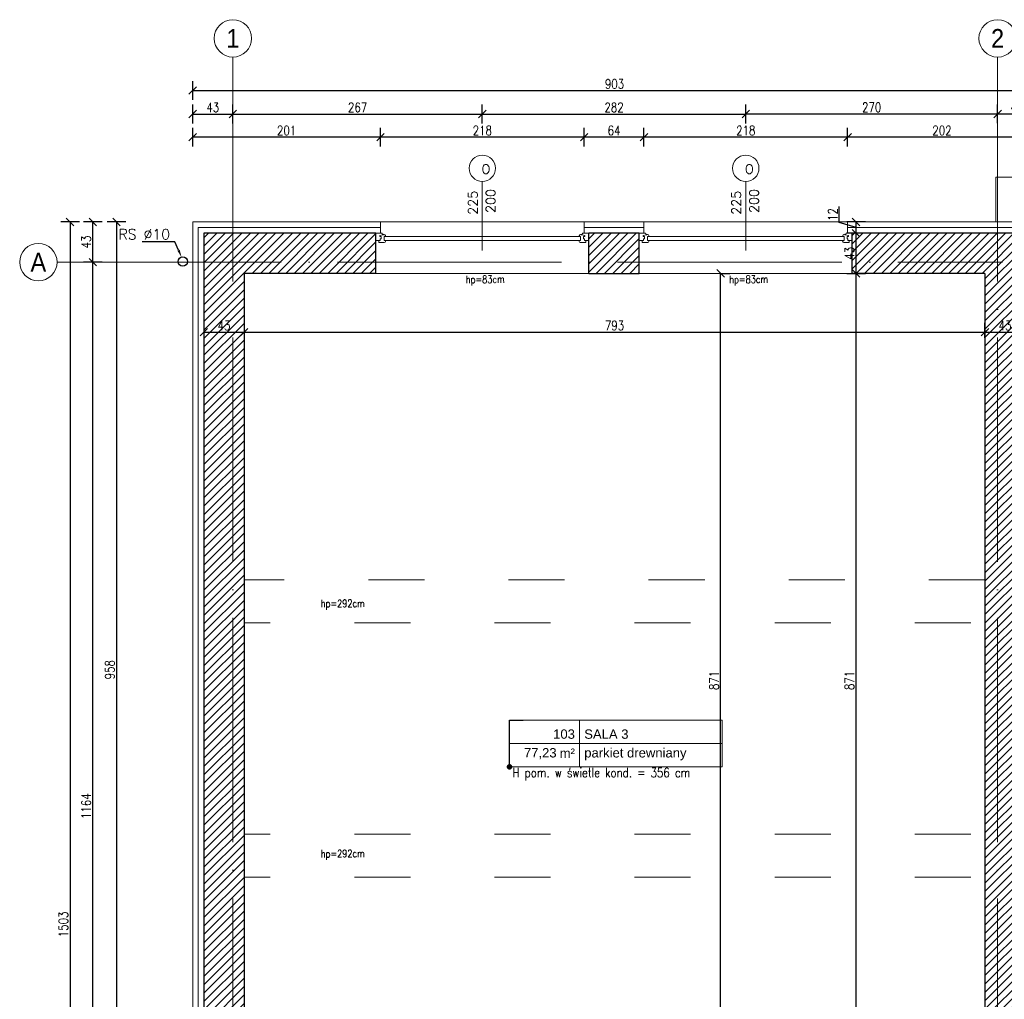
# Model space of a CAD drawing. Header units: millimetres. Extents: x -66901 to 936319, y -323998 to 488548.
# Tile 74 of 84: x 725857 to 736396, y 279196 to 289676. Entities that reach past the tile are written whole.
import ezdxf
from ezdxf import colors
from ezdxf.entities.mleader import LeaderData, LeaderLine
from ezdxf.enums import TextEntityAlignment as Align
from ezdxf.lldxf.tags import DXFTag
from ezdxf.math import Vec2, Vec3

# ---------------------------------------------------------------- set-up
doc = ezdxf.new("R2010")
doc.units = ezdxf.units.MM
doc.header["$LTSCALE"] = 5
doc.header["$MEASUREMENT"] = 0
for name, pattern in [('ACAD_ISO03W100', [30, 12, -18]), ('ACAD_ISO04W100', [30, 24, -3, 0, -3]), ('Osie$0$CONTINOUS', [0])]:
    doc.linetypes.add(name, pattern=pattern)
doc.layers.add('A_HATCH', color=7, linetype='Continuous', lineweight=5, true_color=0x999999)
doc.layers.add('A_IZOLEACJA TERMI_PROJEKTOWANA', color=7, linetype='Continuous', lineweight=15, true_color=0x6093ac)
for name, color, linetype, lineweight in [('A_KONST_ISTNIEJĄCE', 83, 'Continuous', 25), ('A_OPISY', 44, 'Continuous', 9), ('A_OSIE KONSTRUKCYJNE', 150, 'ACAD_ISO04W100', 5), ('A_STOLARKA OKIENNA', 141, 'Continuous', 15), ('A_WIDOK', 141, 'Continuous', 13), ('A_WIDOK-NAD', 221, 'DASHED', 13), ('A_WYMIAROWANIE', 7, 'Continuous', 9)]:
    doc.layers.add(name, color=color, linetype=linetype, lineweight=lineweight)
doc.layers.add('A_NIEWIDOCZNE  POMOCNICZE', color=252, linetype='ACAD_ISO03W100', lineweight=5, plot=False)
doc.layers.add('A_RYNNY', color=71, linetype='Continuous')
doc.layers.add('K-WYMIARY', color=254, linetype='Continuous')
doc.styles.add('ARIAL', font='arial.ttf')
doc.styles.add('DEMIURG_100_opisy', font='arial.ttf', dxfattribs={"width": 0.9, "height": 20})
doc.styles.get("Standard").update_dxf_attribs({"font": 'simplex.shx', "width": 0.8})
doc.linetypes.add('BATTING', pattern='A,0.0001,-0.1,[134,ltypeshp.shx,S=0.1,R=0,X=-0.1,Y=0],-0.2,[134,ltypeshp.shx,S=0.1,R=180,X=0.1,Y=0],-0.1', length=0.4001)
tags = doc.linetypes.add('DASHED', pattern=[0.75, 0.5, -0.25]).pattern_tags.tags
tags[6:7] = [DXFTag(74, 4), DXFTag(75, 0), DXFTag(340, '0'), DXFTag(46, 1.0), DXFTag(50, 0.0), DXFTag(44, 0.0), DXFTag(45, 0.0)]
tags[4:5] = [DXFTag(74, 4), DXFTag(75, 0), DXFTag(340, '0'), DXFTag(46, 1.0), DXFTag(50, 0.0), DXFTag(44, 0.0), DXFTag(45, 0.0)]
doc.dimstyles.new('1 do 100', dxfattribs={"dimtxt": 10, "dimasz": 8, "dimexe": 10, "dimexo": 10, "dimgap": 2, "dimtad": 1, "dimdec": 0, "dimtxsty": 'Standard', "dimblk": 'OBLIQUE', "dimcen": 2.5, "dimadec": 0, "dimazin": 0, "dimtfac": 1, "dimtdec": 0, "dimtmove": 0, "dimatfit": 3, "dimldrblk": 'OBLIQUE', "dimfxl": 10, "dimfxlon": 1, "dimarcsym": 0})

# ---------------------------------------------------------------- blocks, each defined once
blk = doc.blocks.new('*U747')
for p, q in [((-28, 0), (-28, -8)), ((-28, 0), (-21.3, 0)), ((-28, 0), (-28, -8)), ((-21.3, 0), (-20.7, -1.6)), ((193.3, 0), (192.7, -1.6)), ((200, 0), (193.3, 0)), ((200, 0), (200, -8)), ((-28, -8), (-24.8, -8)), ((-24.8, -8), (-24.8, -9.9)), ((-24.8, -8), (-23.4, -8)), ((-24.8, -9.9), (-18.9, -9.9)), ((-23.8, -2.4), (-20.7, -1.6)), ((-23.8, -3.7), (-23.8, -2.4)), ((-22.4, -3.7), (-23.8, -3.7)), ((-23.4, -8), (-23.4, -6.1)), ((-23.4, -6.1), (-22.4, -6.1)), ((-22.4, -6.1), (-22.4, -3.7)), ((-20.7, -1.6), (-19.9, -1.6)), ((-19.9, -1.6), (-20, -1)), ((-19.2, -8), (-19.2, -3.7)), ((-19.2, -3.7), (-17.6, -3.7)), ((-17.7, -8), (-19.2, -8)), ((-17.7, -9), (-17.7, -8)), ((191.2, -3.7), (189.6, -3.7)), ((189.7, -9), (189.7, -8)), ((189.7, -8), (191.2, -8)), ((196.8, -9.9), (190.9, -9.9)), ((191.2, -8), (191.2, -3.7)), ((191.9, -1.6), (192, -1)), ((192.7, -1.6), (191.9, -1.6)), ((195.8, -2.4), (192.7, -1.6)), ((194.4, -6.1), (194.4, -3.7)), ((194.4, -3.7), (195.8, -3.7)), ((195.4, -6.1), (194.4, -6.1)), ((195.4, -8), (195.4, -6.1)), ((196.8, -8), (195.4, -8)), ((195.8, -3.7), (195.8, -2.4)), ((200, -8), (196.8, -8)), ((196.8, -8), (196.8, -9.9))]:
    blk.add_line(p, q)
blk.add_lwpolyline([(-19.2, -3.7), (191.2, -3.7), (191.2, -8), (-19.2, -8)], close=True)
for centre, radius, start, end in [((-20.1, -3.5), 2.51, 356.8105, 86.8105), ((-19, -8.4), 1.5, 273.3553, 335.6854), ((192.1, -3.5), 2.51, 93.1895, 183.1895), ((191, -8.4), 1.5, 204.3146, 266.6447)]:
    blk.add_arc(centre, radius, start, end)
blk = doc.blocks.new('WARTOŚĆ')
at = {"layer": 'A_OPISY'}
blk.add_line((0, 0), (0, 74), dxfattribs=at)
blk.add_circle((0, 88.1), 14.1, dxfattribs=at)
blk.add_attdef('OZ', (-10, 82.4), '', height=10, dxfattribs=at)
for tag, p in [('S', (-4, 32.6)), ('H', (15.1, 32.6))]:
    blk.add_attdef(tag, p, '', height=10, rotation=90, dxfattribs=at)
blk = doc.blocks.new('*U221')
at = {"lineweight": 5}
for p, q in [((-75, -25), (-75, 25)), ((-75, 25), (0, 25)), ((0, 0), (0, 25)), ((0, 25), (152.7, 25)), ((152.7, 25), (152.7, -25)), ((-75, -25), (0, -25)), ((152.7, -25), (0, -25))]:
    blk.add_line(p, q, dxfattribs=at)
at = {"lineweight": 5, "ltscale": 18.5}
for p, q in [((0, 25), (0, -25)), ((-75, 0), (152.7, 0))]:
    blk.add_line(p, q, dxfattribs=at)
at = {"lineweight": 5, "ltscale": 18.5, "insert": (-5, -10.4), "char_height": 10, "attachment_point": 6, "style": 'ARIAL'}
blk.add_mtext('\\A1;m²', dxfattribs=at)
at = {"lineweight": 5, "style": 'ARIAL'}
blk.add_attdef('1NR', text='', height=10, dxfattribs=at).set_placement((-5, 5), align=Align.RIGHT)
blk.add_attdef('2POM', (5, 5), '', height=10, dxfattribs=at)
blk.add_attdef('4PL2', text='', height=10, dxfattribs=at).set_placement((-24.6, -5), align=Align.TOP_RIGHT)
blk.add_attdef('3POS', text='', height=10, dxfattribs=at).set_placement((5, -5), align=Align.TOP_LEFT)
blk = doc.blocks.new('_Dot')
at = {"color": 0, "linetype": 'ByBlock', "lineweight": -2}
blk.add_line((-0.5, 0), (-1, 0), dxfattribs=at)
at = {"color": 0, "linetype": 'ByBlock', "const_width": 0.5}
blk.add_lwpolyline([(-0.25, 0, 1), (0.25, 0, 1)], format="xyb", close=True, dxfattribs=at)
blk = doc.blocks.new('_Oblique')
at = {"color": 0, "linetype": 'ByBlock', "lineweight": -2}
blk.add_line((-0.5, -0.5), (0.5, 0.5), dxfattribs=at)
blk = doc.blocks.new('*D677')
at = {"layer": 'A_WYMIAROWANIE', "color": 0, "lineweight": -2, "ltscale": 2, "transparency": 16777216}
for p, q in [((20575.8, 19733.5), (20575.8, 19753.5)), ((20777.8, 19733.5), (20777.8, 19753.5)), ((20777.8, 19743.5), (20575.8, 19743.5))]:
    blk.add_line(p, q, dxfattribs=at)
at = {"layer": 'Defpoints', "color": 0, "ltscale": 2, "transparency": 16777216}
for p in [(20575.8, 19743.5), (20575.8, 19652.7), (20777.8, 19652.7)]:
    blk.add_point(p, dxfattribs=at)
at = {"layer": 'A_WYMIAROWANIE', "color": 0, "lineweight": -2, "ltscale": 2, "transparency": 16777216, "xscale": 8, "yscale": 8, "zscale": 8, "rotation": 180}
blk.add_blockref('_Oblique', (20575.8, 19743.5), dxfattribs=at)
at = {"layer": 'A_WYMIAROWANIE', "color": 0, "lineweight": -2, "ltscale": 2, "transparency": 16777216, "xscale": 8, "yscale": 8, "zscale": 8}
blk.add_blockref('_Oblique', (20777.8, 19743.5), dxfattribs=at)
at = {"layer": 'A_WYMIAROWANIE', "color": 0, "ltscale": 2, "transparency": 16777216, "insert": (20676.8, 19750.6), "char_height": 10, "attachment_point": 5}
blk.add_mtext('202', dxfattribs=at)
blk = doc.blocks.new('*D678')
at = {"layer": 'A_WYMIAROWANIE', "color": 0, "lineweight": -2, "ltscale": 2, "transparency": 16777216}
for p, q in [((20357.8, 19733.5), (20357.8, 19753.5)), ((20575.8, 19733.5), (20575.8, 19753.5)), ((20575.8, 19743.5), (20357.8, 19743.5))]:
    blk.add_line(p, q, dxfattribs=at)
at = {"layer": 'Defpoints', "color": 0, "ltscale": 2, "transparency": 16777216}
for p in [(20357.8, 19743.5), (20357.8, 19652.7), (20575.8, 19652.7)]:
    blk.add_point(p, dxfattribs=at)
at = {"layer": 'A_WYMIAROWANIE', "color": 0, "lineweight": -2, "ltscale": 2, "transparency": 16777216, "xscale": 8, "yscale": 8, "zscale": 8, "rotation": 180}
blk.add_blockref('_Oblique', (20357.8, 19743.5), dxfattribs=at)
at = {"layer": 'A_WYMIAROWANIE', "color": 0, "lineweight": -2, "ltscale": 2, "transparency": 16777216, "xscale": 8, "yscale": 8, "zscale": 8}
blk.add_blockref('_Oblique', (20575.8, 19743.5), dxfattribs=at)
at = {"layer": 'A_WYMIAROWANIE', "color": 0, "ltscale": 2, "transparency": 16777216, "insert": (20466.8, 19750.6), "char_height": 10, "attachment_point": 5}
blk.add_mtext('218', dxfattribs=at)
blk = doc.blocks.new('*D679')
at = {"layer": 'A_WYMIAROWANIE', "color": 0, "lineweight": -2, "ltscale": 2, "transparency": 16777216}
for p, q in [((20293.8, 19733.5), (20293.8, 19753.5)), ((20357.8, 19733.5), (20357.8, 19753.5)), ((20357.8, 19743.5), (20293.8, 19743.5))]:
    blk.add_line(p, q, dxfattribs=at)
at = {"layer": 'Defpoints', "color": 0, "ltscale": 2, "transparency": 16777216}
for p in [(20293.8, 19743.5), (20293.8, 19652.7), (20357.8, 19652.7)]:
    blk.add_point(p, dxfattribs=at)
at = {"layer": 'A_WYMIAROWANIE', "color": 0, "lineweight": -2, "ltscale": 2, "transparency": 16777216, "xscale": 8, "yscale": 8, "zscale": 8, "rotation": 180}
blk.add_blockref('_Oblique', (20293.8, 19743.5), dxfattribs=at)
at = {"layer": 'A_WYMIAROWANIE', "color": 0, "lineweight": -2, "ltscale": 2, "transparency": 16777216, "xscale": 8, "yscale": 8, "zscale": 8}
blk.add_blockref('_Oblique', (20357.8, 19743.5), dxfattribs=at)
at = {"layer": 'A_WYMIAROWANIE', "color": 0, "ltscale": 2, "transparency": 16777216, "insert": (20325.8, 19750.6), "char_height": 10, "attachment_point": 5}
blk.add_mtext('64', dxfattribs=at)
blk = doc.blocks.new('*D680')
at = {"layer": 'A_WYMIAROWANIE', "color": 0, "lineweight": -2, "ltscale": 2, "transparency": 16777216}
for p, q in [((20075.8, 19733.5), (20075.8, 19753.5)), ((20293.8, 19733.5), (20293.8, 19753.5)), ((20293.8, 19743.5), (20075.8, 19743.5))]:
    blk.add_line(p, q, dxfattribs=at)
at = {"layer": 'Defpoints', "color": 0, "ltscale": 2, "transparency": 16777216}
for p in [(20075.8, 19743.5), (20075.8, 19652.7), (20293.8, 19652.7)]:
    blk.add_point(p, dxfattribs=at)
at = {"layer": 'A_WYMIAROWANIE', "color": 0, "lineweight": -2, "ltscale": 2, "transparency": 16777216, "xscale": 8, "yscale": 8, "zscale": 8, "rotation": 180}
blk.add_blockref('_Oblique', (20075.8, 19743.5), dxfattribs=at)
at = {"layer": 'A_WYMIAROWANIE', "color": 0, "lineweight": -2, "ltscale": 2, "transparency": 16777216, "xscale": 8, "yscale": 8, "zscale": 8}
blk.add_blockref('_Oblique', (20293.8, 19743.5), dxfattribs=at)
at = {"layer": 'A_WYMIAROWANIE', "color": 0, "ltscale": 2, "transparency": 16777216, "insert": (20184.8, 19750.6), "char_height": 10, "attachment_point": 5}
blk.add_mtext('218', dxfattribs=at)
blk = doc.blocks.new('*D681')
at = {"layer": 'A_WYMIAROWANIE', "color": 0, "lineweight": -2, "ltscale": 2, "transparency": 16777216}
for p, q in [((19874.8, 19733.5), (19874.8, 19753.5)), ((20075.8, 19733.5), (20075.8, 19753.5)), ((20075.8, 19743.5), (19874.8, 19743.5))]:
    blk.add_line(p, q, dxfattribs=at)
at = {"layer": 'Defpoints', "color": 0, "ltscale": 2, "transparency": 16777216}
for p in [(19874.8, 19743.5), (19874.8, 19652.7), (20075.8, 19652.7)]:
    blk.add_point(p, dxfattribs=at)
at = {"layer": 'A_WYMIAROWANIE', "color": 0, "lineweight": -2, "ltscale": 2, "transparency": 16777216, "xscale": 8, "yscale": 8, "zscale": 8, "rotation": 180}
blk.add_blockref('_Oblique', (19874.8, 19743.5), dxfattribs=at)
at = {"layer": 'A_WYMIAROWANIE', "color": 0, "lineweight": -2, "ltscale": 2, "transparency": 16777216, "xscale": 8, "yscale": 8, "zscale": 8}
blk.add_blockref('_Oblique', (20075.8, 19743.5), dxfattribs=at)
at = {"layer": 'A_WYMIAROWANIE', "color": 0, "ltscale": 2, "transparency": 16777216, "insert": (19975.3, 19750.6), "char_height": 10, "attachment_point": 5}
blk.add_mtext('201', dxfattribs=at)
blk = doc.blocks.new('*D682')
at = {"layer": 'A_WYMIAROWANIE', "color": 0, "lineweight": -2, "ltscale": 2, "transparency": 16777216}
for p, q in [((19874.8, 19758.2), (19874.8, 19778.2)), ((19917.8, 19758.2), (19917.8, 19778.2)), ((19874.8, 19768.2), (19917.8, 19768.2))]:
    blk.add_line(p, q, dxfattribs=at)
at = {"layer": 'Defpoints', "color": 0, "ltscale": 2, "transparency": 16777216}
for p in [(19917.8, 19768.2), (19874.8, 19652.7), (19917.8, 19652.7)]:
    blk.add_point(p, dxfattribs=at)
at = {"layer": 'A_WYMIAROWANIE', "color": 0, "lineweight": -2, "ltscale": 2, "transparency": 16777216, "xscale": 8, "yscale": 8, "zscale": 8, "rotation": 180}
blk.add_blockref('_Oblique', (19874.8, 19768.2), dxfattribs=at)
at = {"layer": 'A_WYMIAROWANIE', "color": 0, "lineweight": -2, "ltscale": 2, "transparency": 16777216, "xscale": 8, "yscale": 8, "zscale": 8}
blk.add_blockref('_Oblique', (19917.8, 19768.2), dxfattribs=at)
at = {"layer": 'A_WYMIAROWANIE', "color": 0, "ltscale": 2, "transparency": 16777216, "insert": (19896.3, 19775.3), "char_height": 10, "attachment_point": 5}
blk.add_mtext('43', dxfattribs=at)
blk = doc.blocks.new('*D683')
at = {"layer": 'A_WYMIAROWANIE', "color": 0, "lineweight": -2, "ltscale": 2, "transparency": 16777216}
for p, q in [((19917.8, 19758.2), (19917.8, 19778.2)), ((20184.8, 19758.2), (20184.8, 19778.2)), ((19917.8, 19768.2), (20184.8, 19768.2))]:
    blk.add_line(p, q, dxfattribs=at)
at = {"layer": 'Defpoints', "color": 0, "ltscale": 2, "transparency": 16777216}
for p in [(20184.8, 19768.2), (20184.8, 19658.9), (19917.8, 19652.7)]:
    blk.add_point(p, dxfattribs=at)
at = {"layer": 'A_WYMIAROWANIE', "color": 0, "lineweight": -2, "ltscale": 2, "transparency": 16777216, "xscale": 8, "yscale": 8, "zscale": 8, "rotation": 180}
blk.add_blockref('_Oblique', (19917.8, 19768.2), dxfattribs=at)
at = {"layer": 'A_WYMIAROWANIE', "color": 0, "lineweight": -2, "ltscale": 2, "transparency": 16777216, "xscale": 8, "yscale": 8, "zscale": 8}
blk.add_blockref('_Oblique', (20184.8, 19768.2), dxfattribs=at)
at = {"layer": 'A_WYMIAROWANIE', "color": 0, "ltscale": 2, "transparency": 16777216, "insert": (20051.3, 19775.3), "char_height": 10, "attachment_point": 5}
blk.add_mtext('267', dxfattribs=at)
blk = doc.blocks.new('*D684')
at = {"layer": 'A_WYMIAROWANIE', "color": 0, "lineweight": -2, "ltscale": 2, "transparency": 16777216}
for p, q in [((20184.8, 19758.2), (20184.8, 19778.2)), ((20466.8, 19758.2), (20466.8, 19778.2)), ((20184.8, 19768.2), (20466.8, 19768.2))]:
    blk.add_line(p, q, dxfattribs=at)
at = {"layer": 'Defpoints', "color": 0, "ltscale": 2, "transparency": 16777216}
for p in [(20466.8, 19768.2), (20184.8, 19658.9), (20466.8, 19658.9)]:
    blk.add_point(p, dxfattribs=at)
at = {"layer": 'A_WYMIAROWANIE', "color": 0, "lineweight": -2, "ltscale": 2, "transparency": 16777216, "xscale": 8, "yscale": 8, "zscale": 8, "rotation": 180}
blk.add_blockref('_Oblique', (20184.8, 19768.2), dxfattribs=at)
at = {"layer": 'A_WYMIAROWANIE', "color": 0, "lineweight": -2, "ltscale": 2, "transparency": 16777216, "xscale": 8, "yscale": 8, "zscale": 8}
blk.add_blockref('_Oblique', (20466.8, 19768.2), dxfattribs=at)
at = {"layer": 'A_WYMIAROWANIE', "color": 0, "ltscale": 2, "transparency": 16777216, "insert": (20325.8, 19775.3), "char_height": 10, "attachment_point": 5}
blk.add_mtext('282', dxfattribs=at)
blk = doc.blocks.new('*D685')
at = {"layer": 'A_WYMIAROWANIE', "color": 0, "lineweight": -2, "ltscale": 2, "transparency": 16777216}
for p, q in [((20466.8, 19758.2), (20466.8, 19778.2)), ((20736.3, 19758.2), (20736.3, 19778.2)), ((20466.8, 19768.2), (20736.3, 19768.2))]:
    blk.add_line(p, q, dxfattribs=at)
at = {"layer": 'Defpoints', "color": 0, "ltscale": 2, "transparency": 16777216}
for p in [(20736.3, 19768.2), (20736.3, 19707), (20466.8, 19658.9)]:
    blk.add_point(p, dxfattribs=at)
at = {"layer": 'A_WYMIAROWANIE', "color": 0, "lineweight": -2, "ltscale": 2, "transparency": 16777216, "xscale": 8, "yscale": 8, "zscale": 8, "rotation": 180}
blk.add_blockref('_Oblique', (20466.8, 19768.2), dxfattribs=at)
at = {"layer": 'A_WYMIAROWANIE', "color": 0, "lineweight": -2, "ltscale": 2, "transparency": 16777216, "xscale": 8, "yscale": 8, "zscale": 8}
blk.add_blockref('_Oblique', (20736.3, 19768.2), dxfattribs=at)
at = {"layer": 'A_WYMIAROWANIE', "color": 0, "ltscale": 2, "transparency": 16777216, "insert": (20601.5, 19775.3), "char_height": 10, "attachment_point": 5}
blk.add_mtext('270', dxfattribs=at)
blk = doc.blocks.new('*D686')
at = {"layer": 'A_WYMIAROWANIE', "color": 0, "lineweight": -2, "ltscale": 2, "transparency": 16777216}
for p, q in [((20736.3, 19758.2), (20736.3, 19778.2)), ((20777.8, 19758.2), (20777.8, 19778.2)), ((20736.3, 19768.2), (20777.8, 19768.2))]:
    blk.add_line(p, q, dxfattribs=at)
at = {"layer": 'Defpoints', "color": 0, "ltscale": 2, "transparency": 16777216}
for p in [(20777.8, 19768.2), (20736.3, 19707), (20777.8, 19652.7)]:
    blk.add_point(p, dxfattribs=at)
at = {"layer": 'A_WYMIAROWANIE', "color": 0, "lineweight": -2, "ltscale": 2, "transparency": 16777216, "xscale": 8, "yscale": 8, "zscale": 8, "rotation": 180}
blk.add_blockref('_Oblique', (20736.3, 19768.2), dxfattribs=at)
at = {"layer": 'A_WYMIAROWANIE', "color": 0, "lineweight": -2, "ltscale": 2, "transparency": 16777216, "xscale": 8, "yscale": 8, "zscale": 8}
blk.add_blockref('_Oblique', (20777.8, 19768.2), dxfattribs=at)
at = {"layer": 'A_WYMIAROWANIE', "color": 0, "ltscale": 2, "transparency": 16777216, "insert": (20757, 19775.2), "char_height": 10, "attachment_point": 5}
blk.add_mtext('42', dxfattribs=at)
blk = doc.blocks.new('*D687')
at = {"layer": 'A_WYMIAROWANIE', "color": 0, "lineweight": -2, "ltscale": 2, "transparency": 16777216}
for p, q in [((19874.8, 19783.3), (19874.8, 19803.3)), ((20777.8, 19783.3), (20777.8, 19803.3)), ((19874.8, 19793.3), (20777.8, 19793.3))]:
    blk.add_line(p, q, dxfattribs=at)
at = {"layer": 'Defpoints', "color": 0, "ltscale": 2, "transparency": 16777216}
for p in [(20777.8, 19793.3), (19874.8, 19652.7), (20777.8, 19652.7)]:
    blk.add_point(p, dxfattribs=at)
at = {"layer": 'A_WYMIAROWANIE', "color": 0, "lineweight": -2, "ltscale": 2, "transparency": 16777216, "xscale": 8, "yscale": 8, "zscale": 8, "rotation": 180}
blk.add_blockref('_Oblique', (19874.8, 19793.3), dxfattribs=at)
at = {"layer": 'A_WYMIAROWANIE', "color": 0, "lineweight": -2, "ltscale": 2, "transparency": 16777216, "xscale": 8, "yscale": 8, "zscale": 8}
blk.add_blockref('_Oblique', (20777.8, 19793.3), dxfattribs=at)
at = {"layer": 'A_WYMIAROWANIE', "color": 0, "ltscale": 2, "transparency": 16777216, "insert": (20326.3, 19800.4), "char_height": 10, "attachment_point": 5}
blk.add_mtext('903', dxfattribs=at)
blk = doc.blocks.new('*D689')
at = {"layer": 'A_WYMIAROWANIE', "color": 0, "lineweight": -2, "ltscale": 2, "transparency": 16777216}
for p, q in [((19929.8, 19544.8), (19929.8, 19524.8)), ((19886.8, 19538.7), (19886.8, 19524.8)), ((19886.8, 19534.8), (19929.8, 19534.8))]:
    blk.add_line(p, q, dxfattribs=at)
at = {"layer": 'Defpoints', "color": 0, "ltscale": 2, "transparency": 16777216}
for p in [(19929.8, 19555.2), (19886.8, 19548.7), (19929.8, 19534.8)]:
    blk.add_point(p, dxfattribs=at)
at = {"layer": 'A_WYMIAROWANIE', "color": 0, "lineweight": -2, "ltscale": 2, "transparency": 16777216, "xscale": 8, "yscale": 8, "zscale": 8, "rotation": 180}
blk.add_blockref('_Oblique', (19886.8, 19534.8), dxfattribs=at)
at = {"layer": 'A_WYMIAROWANIE', "color": 0, "lineweight": -2, "ltscale": 2, "transparency": 16777216, "xscale": 8, "yscale": 8, "zscale": 8}
blk.add_blockref('_Oblique', (19929.8, 19534.8), dxfattribs=at)
at = {"layer": 'A_WYMIAROWANIE', "color": 0, "ltscale": 2, "transparency": 16777216, "insert": (19908.3, 19541.9), "char_height": 10, "attachment_point": 5}
blk.add_mtext('43', dxfattribs=at)
blk = doc.blocks.new('*D690')
at = {"layer": 'A_WYMIAROWANIE', "color": 0, "lineweight": -2, "ltscale": 2, "transparency": 16777216}
for p, q in [((19929.8, 19544.8), (19929.8, 19524.8)), ((20722.8, 19528.9), (20722.8, 19544.8)), ((19929.8, 19534.8), (20722.8, 19534.8))]:
    blk.add_line(p, q, dxfattribs=at)
at = {"layer": 'Defpoints', "color": 0, "ltscale": 2, "transparency": 16777216}
for p in [(19929.8, 19555.2), (20722.8, 19534.8), (20722.8, 19518.9)]:
    blk.add_point(p, dxfattribs=at)
at = {"layer": 'A_WYMIAROWANIE', "color": 0, "lineweight": -2, "ltscale": 2, "transparency": 16777216, "xscale": 8, "yscale": 8, "zscale": 8, "rotation": 180}
blk.add_blockref('_Oblique', (19929.8, 19534.8), dxfattribs=at)
at = {"layer": 'A_WYMIAROWANIE', "color": 0, "lineweight": -2, "ltscale": 2, "transparency": 16777216, "xscale": 8, "yscale": 8, "zscale": 8}
blk.add_blockref('_Oblique', (20722.8, 19534.8), dxfattribs=at)
at = {"layer": 'A_WYMIAROWANIE', "color": 0, "ltscale": 2, "transparency": 16777216, "insert": (20326.3, 19541.9), "char_height": 10, "attachment_point": 5}
blk.add_mtext('793', dxfattribs=at)
blk = doc.blocks.new('*D691')
at = {"layer": 'A_WYMIAROWANIE', "color": 0, "lineweight": -2, "ltscale": 2, "transparency": 16777216}
for p, q in [((20722.8, 19528.9), (20722.8, 19544.8)), ((20722.8, 19534.8), (20765.8, 19534.8)), ((20765.8, 19536.4), (20765.8, 19524.8))]:
    blk.add_line(p, q, dxfattribs=at)
at = {"layer": 'Defpoints', "color": 0, "ltscale": 2, "transparency": 16777216}
for p in [(20765.8, 19546.4), (20765.8, 19534.8), (20722.8, 19518.9)]:
    blk.add_point(p, dxfattribs=at)
at = {"layer": 'A_WYMIAROWANIE', "color": 0, "lineweight": -2, "ltscale": 2, "transparency": 16777216, "xscale": 8, "yscale": 8, "zscale": 8, "rotation": 180}
blk.add_blockref('_Oblique', (20722.8, 19534.8), dxfattribs=at)
at = {"layer": 'A_WYMIAROWANIE', "color": 0, "lineweight": -2, "ltscale": 2, "transparency": 16777216, "xscale": 8, "yscale": 8, "zscale": 8}
blk.add_blockref('_Oblique', (20765.8, 19534.8), dxfattribs=at)
at = {"layer": 'A_WYMIAROWANIE', "color": 0, "ltscale": 2, "transparency": 16777216, "insert": (20744.3, 19541.9), "char_height": 10, "attachment_point": 5}
blk.add_mtext('43', dxfattribs=at)
blk = doc.blocks.new('*D693')
at = {"layer": 'A_WYMIAROWANIE', "color": 0, "lineweight": -2, "ltscale": 2, "transparency": 16777216}
for p, q in [((19803.2, 19652.7), (19783.2, 19652.7)), ((19793.2, 19652.7), (19793.2, 18694.7)), ((19803.2, 18694.7), (19783.2, 18694.7))]:
    blk.add_line(p, q, dxfattribs=at)
at = {"layer": 'Defpoints', "color": 0, "ltscale": 2, "transparency": 16777216}
for p in [(19874.8, 19652.7), (19793.2, 18694.7), (19874.8, 18694.7)]:
    blk.add_point(p, dxfattribs=at)
at = {"layer": 'A_WYMIAROWANIE', "color": 0, "lineweight": -2, "ltscale": 2, "transparency": 16777216, "xscale": 8, "yscale": 8, "zscale": 8}
for p, rotation in [((19793.2, 19652.7), 90), ((19793.2, 18694.7), 270)]:
    blk.add_blockref('_Oblique', p, dxfattribs=dict(at, rotation=rotation))
at = {"layer": 'A_WYMIAROWANIE', "color": 0, "ltscale": 2, "transparency": 16777216, "insert": (19786.1, 19173.7), "char_height": 10, "attachment_point": 5, "rotation": 90}
blk.add_mtext('958', dxfattribs=at)
blk = doc.blocks.new('*D701')
at = {"layer": 'A_WYMIAROWANIE', "color": 0, "lineweight": -2, "ltscale": 2, "transparency": 16777216}
for p, q in [((19777.9, 19609.7), (19757.9, 19609.7)), ((19767.9, 18445.7), (19767.9, 19609.7)), ((19777.9, 18445.7), (19757.9, 18445.7))]:
    blk.add_line(p, q, dxfattribs=at)
at = {"layer": 'Defpoints', "color": 0, "ltscale": 2, "transparency": 16777216}
for p in [(19767.9, 19609.7), (19855.6, 19609.7), (19882.9, 18445.7)]:
    blk.add_point(p, dxfattribs=at)
at = {"layer": 'A_WYMIAROWANIE', "color": 0, "lineweight": -2, "ltscale": 2, "transparency": 16777216, "xscale": 8, "yscale": 8, "zscale": 8}
for p, rotation in [((19767.9, 19609.7), 90), ((19767.9, 18445.7), 270)]:
    blk.add_blockref('_Oblique', p, dxfattribs=dict(at, rotation=rotation))
at = {"layer": 'A_WYMIAROWANIE', "color": 0, "ltscale": 2, "transparency": 16777216, "insert": (19760.8, 19027.7), "char_height": 10, "attachment_point": 5, "rotation": 90}
blk.add_mtext('1164', dxfattribs=at)
blk = doc.blocks.new('*D702')
at = {"layer": 'A_WYMIAROWANIE', "color": 0, "lineweight": -2, "ltscale": 2, "transparency": 16777216}
for p, q in [((19777.9, 19652.7), (19757.9, 19652.7)), ((19767.9, 19609.7), (19767.9, 19652.7)), ((19777.9, 19609.7), (19757.9, 19609.7))]:
    blk.add_line(p, q, dxfattribs=at)
at = {"layer": 'Defpoints', "color": 0, "ltscale": 2, "transparency": 16777216}
for p in [(19767.9, 19652.7), (19874.8, 19652.7), (19855.6, 19609.7)]:
    blk.add_point(p, dxfattribs=at)
at = {"layer": 'A_WYMIAROWANIE', "color": 0, "lineweight": -2, "ltscale": 2, "transparency": 16777216, "xscale": 8, "yscale": 8, "zscale": 8}
for p, rotation in [((19767.9, 19652.7), 90), ((19767.9, 19609.7), 270)]:
    blk.add_blockref('_Oblique', p, dxfattribs=dict(at, rotation=rotation))
at = {"layer": 'A_WYMIAROWANIE', "color": 0, "ltscale": 2, "transparency": 16777216, "insert": (19760.7, 19631.2), "char_height": 10, "attachment_point": 5, "rotation": 90}
blk.add_mtext('43', dxfattribs=at)
blk = doc.blocks.new('*D703')
at = {"layer": 'A_WYMIAROWANIE', "color": 0, "lineweight": -2, "ltscale": 2, "transparency": 16777216}
for p, q in [((19753.5, 19652.7), (19733.5, 19652.7)), ((19743.5, 19652.7), (19743.5, 18149.7)), ((19753.5, 18149.7), (19733.5, 18149.7))]:
    blk.add_line(p, q, dxfattribs=at)
at = {"layer": 'Defpoints', "color": 0, "ltscale": 2, "transparency": 16777216}
for p in [(19874.8, 19652.7), (19743.5, 18149.7), (19874.8, 18149.7)]:
    blk.add_point(p, dxfattribs=at)
at = {"layer": 'A_WYMIAROWANIE', "color": 0, "lineweight": -2, "ltscale": 2, "transparency": 16777216, "xscale": 8, "yscale": 8, "zscale": 8}
for p, rotation in [((19743.5, 19652.7), 90), ((19743.5, 18149.7), 270)]:
    blk.add_blockref('_Oblique', p, dxfattribs=dict(at, rotation=rotation))
at = {"layer": 'A_WYMIAROWANIE', "color": 0, "ltscale": 2, "transparency": 16777216, "insert": (19736.4, 18901.2), "char_height": 10, "attachment_point": 5, "rotation": 90}
blk.add_mtext('1503', dxfattribs=at)
blk = doc.blocks.new('*D720')
at = {"layer": 'A_WYMIAROWANIE', "color": 0, "lineweight": -2, "ltscale": 2, "transparency": 16777216}
for p, q in [((20574.8, 19597.7), (20594.8, 19597.7)), ((20584.8, 18726.7), (20584.8, 19597.7)), ((20574.8, 18726.7), (20594.8, 18726.7))]:
    blk.add_line(p, q, dxfattribs=at)
at = {"layer": 'Defpoints', "color": 0, "ltscale": 2, "transparency": 16777216}
for p in [(20517.3, 19597.7), (20584.8, 19597.7), (20398.4, 18726.7)]:
    blk.add_point(p, dxfattribs=at)
at = {"layer": 'A_WYMIAROWANIE', "color": 0, "lineweight": -2, "ltscale": 2, "transparency": 16777216, "xscale": 8, "yscale": 8, "zscale": 8}
for p, rotation in [((20584.8, 19597.7), 90), ((20584.8, 18726.7), 270)]:
    blk.add_blockref('_Oblique', p, dxfattribs=dict(at, rotation=rotation))
at = {"layer": 'A_WYMIAROWANIE', "color": 0, "ltscale": 2, "transparency": 16777216, "insert": (20577.7, 19162.2), "char_height": 10, "attachment_point": 5, "rotation": 90}
blk.add_mtext('871', dxfattribs=at)
blk = doc.blocks.new('*D721')
at = {"layer": 'A_WYMIAROWANIE', "color": 0, "lineweight": -2, "ltscale": 2, "transparency": 16777216}
for p, q in [((20592.8, 19640.7), (20574.8, 19640.7)), ((20584.8, 19597.7), (20584.8, 19640.7)), ((20574.8, 19597.7), (20594.8, 19597.7))]:
    blk.add_line(p, q, dxfattribs=at)
at = {"layer": 'Defpoints', "color": 0, "ltscale": 2, "transparency": 16777216}
for p in [(20584.8, 19640.7), (20602.8, 19640.7), (20517.3, 19597.7)]:
    blk.add_point(p, dxfattribs=at)
at = {"layer": 'A_WYMIAROWANIE', "color": 0, "lineweight": -2, "ltscale": 2, "transparency": 16777216, "xscale": 8, "yscale": 8, "zscale": 8}
for p, rotation in [((20584.8, 19640.7), 90), ((20584.8, 19597.7), 270)]:
    blk.add_blockref('_Oblique', p, dxfattribs=dict(at, rotation=rotation))
at = {"layer": 'A_WYMIAROWANIE', "color": 0, "ltscale": 2, "transparency": 16777216, "insert": (20577.7, 19619.2), "char_height": 10, "attachment_point": 5, "rotation": 90}
blk.add_mtext('43', dxfattribs=at)
blk = doc.blocks.new('*D722')
at = {"layer": 'A_WYMIAROWANIE', "color": 0, "lineweight": -2, "ltscale": 2, "transparency": 16777216}
for p, q in [((20566.8, 19652.1), (20566.8, 19669.3)), ((20584.8, 19646.7), (20566.8, 19652.1)), ((20594.8, 19652.7), (20574.8, 19652.7)), ((20584.8, 19640.7), (20584.8, 19652.7)), ((20592.8, 19640.7), (20574.8, 19640.7))]:
    blk.add_line(p, q, dxfattribs=at)
at = {"layer": 'Defpoints', "color": 0, "ltscale": 2, "transparency": 16777216}
for p in [(20584.8, 19652.7), (20608.5, 19652.7), (20602.8, 19640.7)]:
    blk.add_point(p, dxfattribs=at)
at = {"layer": 'A_WYMIAROWANIE', "color": 0, "lineweight": -2, "ltscale": 2, "transparency": 16777216, "xscale": 8, "yscale": 8, "zscale": 8}
for p, rotation in [((20584.8, 19652.7), 90), ((20584.8, 19640.7), 270)]:
    blk.add_blockref('_Oblique', p, dxfattribs=dict(at, rotation=rotation))
at = {"layer": 'A_WYMIAROWANIE', "color": 0, "ltscale": 2, "transparency": 16777216, "insert": (20559.8, 19660.7), "char_height": 10, "attachment_point": 5, "rotation": 90}
blk.add_mtext('12', dxfattribs=at)
blk = doc.blocks.new('*D726')
at = {"layer": 'A_WYMIAROWANIE', "color": 0, "lineweight": -2, "ltscale": 2, "transparency": 16777216}
for p, q in [((20439.9, 19597.7), (20449.9, 19597.7)), ((20439.9, 18726.7), (20439.9, 19597.7)), ((20429.9, 18726.7), (20449.9, 18726.7))]:
    blk.add_line(p, q, dxfattribs=at)
at = {"layer": 'Defpoints', "color": 0, "ltscale": 2, "transparency": 16777216}
for p in [(20439.9, 19597.7), (20439.9, 19597.7), (20398.8, 18726.7)]:
    blk.add_point(p, dxfattribs=at)
at = {"layer": 'A_WYMIAROWANIE', "color": 0, "lineweight": -2, "ltscale": 2, "transparency": 16777216, "xscale": 8, "yscale": 8, "zscale": 8}
for p, rotation in [((20439.9, 19597.7), 90), ((20439.9, 18726.7), 270)]:
    blk.add_blockref('_Oblique', p, dxfattribs=dict(at, rotation=rotation))
at = {"layer": 'A_WYMIAROWANIE', "color": 0, "ltscale": 2, "transparency": 16777216, "insert": (20432.8, 19162.2), "char_height": 10, "attachment_point": 5, "rotation": 90}
blk.add_mtext('871', dxfattribs=at)
blk = doc.blocks.new('A$C577C022B')
at = {"layer": 'A_HATCH'}
h = blk.add_hatch(dxfattribs=at)
h.set_pattern_fill('ANSI31', color=256, scale=2)
h.set_pattern_definition([(45, (-22969.535, -21973.125), (-4.490128, 4.490128), [])])
h.paths.add_polyline_path([(836, 43), (651, 43), (651, 0), (793, 0), (793, -875), (778, -875), (778, -1134), (665, -1134), (665, -1160), (781, -1160), (781, -1263), (793, -1263), (793, -1393), (533, -1393), (533, -1436), (836, -1436), (836, -1162)])
h.paths.add_polyline_path([(803.5, -1221), (803.5, -1235), (789.5, -1235), (789.5, -1221)], flags=16)
h.paths.add_polyline_path([(423, 43), (369, 43), (369, 35), (369, 0), (423, 0)])
h.paths.add_polyline_path([(141, 43), (-43, 43), (-43, -898), (-35, -898), (0, -898), (0, 0), (141, 0)])
h.paths.add_polyline_path([(515, -1134), (0, -1134), (0, -1125), (-43, -1125), (-43, -1178), (-35, -1178), (0, -1178), (0, -1160), (515, -1160)])
h.paths.add_polyline_path([(469, -871), (0, -871), (0, -886), (454, -886), (454, -910), (469, -910)])
h.paths.add_polyline_path([(469, -910), (454, -910), (454, -1017), (469, -1017)])
h.paths.add_polyline_path([(665, -1134), (640, -1134), (640, -1145), (665, -1145)], flags=17)
h.paths.add_polyline_path([(680, -1160), (665, -1160), (665, -1245), (680, -1245)], flags=17)
h.paths.add_polyline_path([(680, -1335), (665, -1335), (665, -1393), (680, -1393)], flags=17)
h.paths.add_polyline_path([(469, -1107), (457.9, -1107), (454, -1107), (454, -1134), (469, -1134)])
h.paths.add_polyline_path([(474.8, -1077.8), (474.8, -1077.5), (474.8, -1047.6), (474.8, -1047.9)])
h.paths.add_polyline_path([(0.2, -1039.2), (-0.2, -988.9), (-0.5, -989), (-0.1, -1039.3)])
h.paths.add_polyline_path([(305, -1403), (140, -1403), (140, -1399), (0, -1399), (0, -1374), (-43, -1374), (-43, -1436), (305, -1436)])
at = {"layer": 'A_IZOLEACJA TERMI_PROJEKTOWANA', "ltscale": 2}
for p, q in [((146, 43), (146, 55)), ((364, 43), (364, 55)), ((428, 43), (428, 55)), ((646, 43), (646, 55))]:
    blk.add_line(p, q, dxfattribs=at)
for points in [[(146, 55), (-55, 55), (-55, -903)], [(428, 55), (364, 55)], [(848, 55), (646, 55)]]:
    blk.add_lwpolyline(points, dxfattribs=at)
at = {"layer": 'A_IZOLEACJA TERMI_PROJEKTOWANA', "linetype": 'BATTING', "ltscale": 14}
for points in [[(146, 49), (-49, 49), (-49, -903)], [(428, 49), (364, 49)], [(836, 49), (646, 49)]]:
    blk.add_lwpolyline(points, dxfattribs=at)
at = {"layer": 'A_KONST_ISTNIEJĄCE', "ltscale": 2}
for p, q in [((141, 0), (141, 43)), ((369, 0), (369, 43)), ((423, 0), (423, 43)), ((651, 0), (651, 43)), ((141, 0), (0, 0)), ((0, 0), (0, -898)), ((369, 0), (423, 0)), ((793, 0), (651, 0)), ((793, 0), (793, -875))]:
    blk.add_line(p, q, dxfattribs=at)
for points in [[(141, 43), (-43, 43), (-43, -898)], [(423, 43), (369, 43)], [(836, -1162), (836, 43), (651, 43)]]:
    blk.add_lwpolyline(points, dxfattribs=at)
at = {"layer": 'A_NIEWIDOCZNE  POMOCNICZE', "ltscale": 2}
blk.add_lwpolyline([(778, -1134), (778, -875), (793, -875), (793, 0), (0, 0), (0, -871), (469, -871), (469, -1134), (778, -1134)], dxfattribs=at)
at = {"layer": 'A_OSIE KONSTRUKCYJNE', "ltscale": 2}
for p, q in [((-12, 231.4), (-12, -1625.8)), ((806.5, 231.4), (806.5, -1625.8)), ((-200.2, 12), (811.7, 12))]:
    blk.add_line(p, q, dxfattribs=at)
at = {"layer": 'A_OSIE KONSTRUKCYJNE', "linetype": 'Continuous'}
for centre in [(-12, 251.4), (806.5, 251.4), (-220.2, 12)]:
    blk.add_circle(centre, 20, dxfattribs=at)
at = {"layer": 'A_RYNNY'}
blk.add_circle((-65.7, 12.6), 5, dxfattribs=at)
at = {"layer": 'A_WIDOK', "ltscale": 2}
for p, q in [((364, 55), (146, 55)), ((646, 55), (428, 55)), ((141, 0), (369, 0)), ((423, 0), (651, 0))]:
    blk.add_line(p, q, dxfattribs=at)
blk.add_lwpolyline([(804.5, 55), (804.5, 103), (2490, 103), (2490, -1493), (2047, -1493), (2047, -1757), (804.5, -1757), (398.5, -1757), (398.5, -1448)], dxfattribs=at)
at = {"layer": 'A_WIDOK-NAD', "linetype": 'ACAD_ISO03W100'}
for p, q in [((793, -328), (0, -328)), ((778, -374), (0, -374)), ((778, -600), (0, -600)), ((778, -646), (0, -646))]:
    blk.add_line(p, q, dxfattribs=at)
at = {"layer": 'A_OPISY', "color": 144, "transparency": 33554559}
ref = blk.add_blockref('WARTOŚĆ', (255, 24.3), dxfattribs=dict(at, xscale=-1))
ref.add_attrib('S', '200', (268.9, 64.6), dxfattribs={"color": 0, "height": 10, "rotation": 90})
ref.add_attrib('H', '225', (249.8, 62.7), dxfattribs={"color": 0, "height": 10, "rotation": 90})
ref.add_attrib('OZ', 'O', (254.1, 106.6), dxfattribs={"color": 0, "height": 10})
ref = blk.add_blockref('WARTOŚĆ', (537, 24.3), dxfattribs=dict(at, xscale=-1))
ref.add_attrib('S', '200', (550.9, 64.6), dxfattribs={"color": 0, "height": 10, "rotation": 90})
ref.add_attrib('H', '225', (531.8, 62.7), dxfattribs={"color": 0, "height": 10, "rotation": 90})
ref.add_attrib('OZ', 'O', (536.1, 106.6), dxfattribs={"color": 0, "height": 10})
at = {"layer": 'A_OPISY'}
blk.add_blockref('*U221', (359.1, -502.9), dxfattribs=at).add_auto_attribs({'1NR': '103', '2POM': 'SALA 3', '3POS': 'parkiet drewniany', '4PL2': '77,23'})
at = {"layer": 'A_STOLARKA OKIENNA', "transparency": 33554559, "xscale": -1}
for p in [(341, 43), (623, 43)]:
    blk.add_blockref('*U747', p, dxfattribs=at)
at = {"layer": 'A_OPISY'}
blk.add_text('RS %%C10', height=11, dxfattribs=at).set_placement((-134.4, 36.3))
at = {"layer": 'A_OPISY', "transparency": 33554559, "char_height": 8, "width": 44.391, "attachment_point": 5, "rotation": 0.4248}
for s, insert in [('hp=83cm', (258.1, -7.7)), ('hp=83cm', (540.1, -7.7)), ('hp=292cm', (105.6, -354.4)), ('hp=292cm', (105.6, -622))]:
    blk.add_mtext(s, dxfattribs=dict(at, insert=insert))
at = {"layer": 'A_OPISY', "insert": (287.3, -529.1), "char_height": 10, "width": 254.354, "attachment_point": 1}
blk.add_mtext('H pom. w świetle kond. = 356 cm', dxfattribs=at)
at = {"layer": 'A_OSIE KONSTRUKCYJNE', "linetype": 'Osie$0$CONTINOUS', "style": 'DEMIURG_100_opisy', "width": 0.9}
for s, p in [('1', (-12, 251.4)), ('2', (806.5, 251.4)), ('A', (-220.2, 12))]:
    blk.add_text(s, height=20, dxfattribs=at).set_placement(p, align=Align.MIDDLE_CENTER)
at = {"layer": 'A_WYMIAROWANIE', "ltscale": 2}
for base, p1, p2, picture, middle, set_off in [((255, 170.5), (-12, 19658.9), (255, 61.3), '*D683', (121.5, 177.6), (-19929.8, -19597.7)), ((0, 19541.3), (-43, 19555.2), (0, -42.5), '*D689', (-21.5, -55.7), (-19929.8, -19597.7)), ((537, 170.5), (255, 61.3), (537, 61.3), '*D684', (396, 177.6), (-19929.8, -19597.7)), ((806.5, 170.5221037), (537, 61.2806411), (806.5, 109.3816888), '*D685', (671.75, 177.6278336), (-19929.7672536, -19597.6601134)), ((848, 170.5221037), (806.5, 109.3816888), (848, 55), '*D686', (827.25, 177.5425675), (-19929.7672536, -19597.6601134)), ((-55, 145.8), (146, 55), (-55, 55), '*D681', (45.5, 152.9), (-19929.8, -19597.7)), ((146, 145.8), (364, 55), (146, 55), '*D680', (255, 152.9), (-19929.8, -19597.7)), ((364, 145.8), (428, 55), (364, 55), '*D679', (396, 152.9), (-19929.8, -19597.7)), ((428, 145.8), (646, 55), (428, 55), '*D678', (537, 152.9), (-19929.8, -19597.7)), ((793, -62.8), (0, -42.5), (793, -78.8), '*D690', (396.5, -55.7), (-19929.8, -19597.7)), ((836, -62.8), (793, -78.8), (836, -51.2), '*D691', (814.5, -55.7), (-19929.8, -19597.7))]:
    dim = blk.add_linear_dim(base=base, p1=p1, p2=p2, dimstyle='1 do 100', override={"dimtmove": 1}, dxfattribs=at)
    dim.commit()
    dim.dimension.update_dxf_attribs({"geometry": picture, "text_midpoint": middle, "insert": set_off})
for base, p1, p2, picture, middle in [((848, 195.6), (-55, 55), (848, 55), '*D687', (396.5, 202.7)), ((-12, 170.5), (-55, 55), (-12, 55), '*D682', (-33.5, 177.6)), ((646, 145.8), (848, 55), (646, 55), '*D677', (747, 152.9))]:
    dim = blk.add_linear_dim(base=base, p1=p1, p2=p2, dimstyle='1 do 100', dxfattribs=at)
    dim.commit()
    dim.dimension.update_dxf_attribs({"geometry": picture, "text_midpoint": middle, "insert": (-19929.8, -19597.7)})
for base, p1, p2, picture, middle in [((655.1, 55), (673, 43), (678.8, 55), '*D722', (630, 56.4)), ((-161.9, 55), (-74.2, 12), (-55, 55), '*D702', (-169, 33.5)), ((655.1, 43), (587.6, 0), (673, 43), '*D721', (648, 21.5)), ((-161.9, 12), (-46.8, -1152), (-74.2, 12), '*D701', (-169, -570)), ((655.1, 0), (468.7, -871), (587.6, 0), '*D720', (648, -435.5)), ((20398.8, 0), (469, -871), (20398.8, 0), '*D726', (503, -435.5))]:
    dim = blk.add_linear_dim(base=base, p1=p1, p2=p2, angle=90, dimstyle='1 do 100', override={"dimtmove": 1}, dxfattribs=at)
    dim.commit()
    dim.dimension.update_dxf_attribs({"geometry": picture, "text_midpoint": middle, "insert": (-19929.8, -19597.7)})
for base, p2, picture, middle in [((-186.3, -1448), (-55, -1448), '*D703', (-193.4, -696.5)), ((-136.6, -903), (-55, -903), '*D693', (-143.7, -424))]:
    dim = blk.add_linear_dim(base=base, p1=(-55, 55), p2=p2, angle=90, dimstyle='1 do 100', dxfattribs=at)
    dim.commit()
    dim.dimension.update_dxf_attribs({"geometry": picture, "text_midpoint": middle, "insert": (-19929.8, -19597.7)})
at = {"layer": 'A_OPISY'}
ml = blk.add_multileader_mtext('Standard', dxfattribs=at)
ml.set_content('', color=256)
ml.set_leader_properties()
ml.build(insert=Vec2(0, 0))
ml.multileader.update_dxf_attribs({"dogleg_length": 35, "arrow_head_size": 8})
ctx = ml.context
ctx.base_point, ctx.arrow_head_size, ctx.plane_origin = Vec3(-113.1, 33.8), 8, Vec3(-27.4, 11)
ctx.text_align_type = 2
notes = []
notes.append((ctx, [(0, (1, 1, 0), (-74.1, 33.8), (-1, 0), 35, [(0, [(-67, 17.4)], 0, [])])]))
ctx.mtext.insert, ctx.mtext.alignment, ctx.mtext.flow_direction = Vec3(-111.1, 35.8), 3, 5
ml = blk.add_multileader_mtext('Standard', dxfattribs=at)
ml.set_content('', color=256)
ml.set_leader_properties()
ml.set_arrow_properties(name='DOT')
ml.build(insert=Vec2(0, 0))
ml.multileader.update_dxf_attribs({"arrow_head_size": 6})
ctx = ml.context
ctx.base_point, ctx.arrow_head_size, ctx.plane_origin = Vec3(298.6, -477.9), 6, Vec3(82.1, -10.2)
notes.append((ctx, [(0, (1, 1, 0), (284.1, -477.9), (1, 0), 14.5, [(0, [(284.1, -527.9)], 0, [])])]))
ctx.mtext.insert, ctx.mtext.flow_direction = Vec3(300.6, -475.9), 5
for ctx, leaders in notes:
    for number, flags, end, landing, length, lines in leaders:
        leader = LeaderData()
        leader.index, (leader.has_last_leader_line, leader.has_dogleg_vector, leader.attachment_direction) = number, flags
        leader.last_leader_point, leader.dogleg_vector, leader.dogleg_length = Vec3(end), Vec3(landing), length
        for number, points, colour, breaks in lines:
            line = LeaderLine()
            line.index, line.vertices, line.color, line.breaks = number, Vec3.list(points), colors.encode_raw_color(colour), breaks
            leader.lines.append(line)
        ctx.leaders.append(leader)

msp = doc.modelspace()

# ---------------------------------------------------------------- block references
at = {"layer": 'K-WYMIARY', "xscale": 10, "yscale": 10, "zscale": 10}
msp.add_blockref('A$C577C022B', (728259, 286961.848), dxfattribs=at)
msp.add_blockref('A$C577C022B', (728259, 286961.848), dxfattribs=at)

doc.saveas('drawing.dxf')
